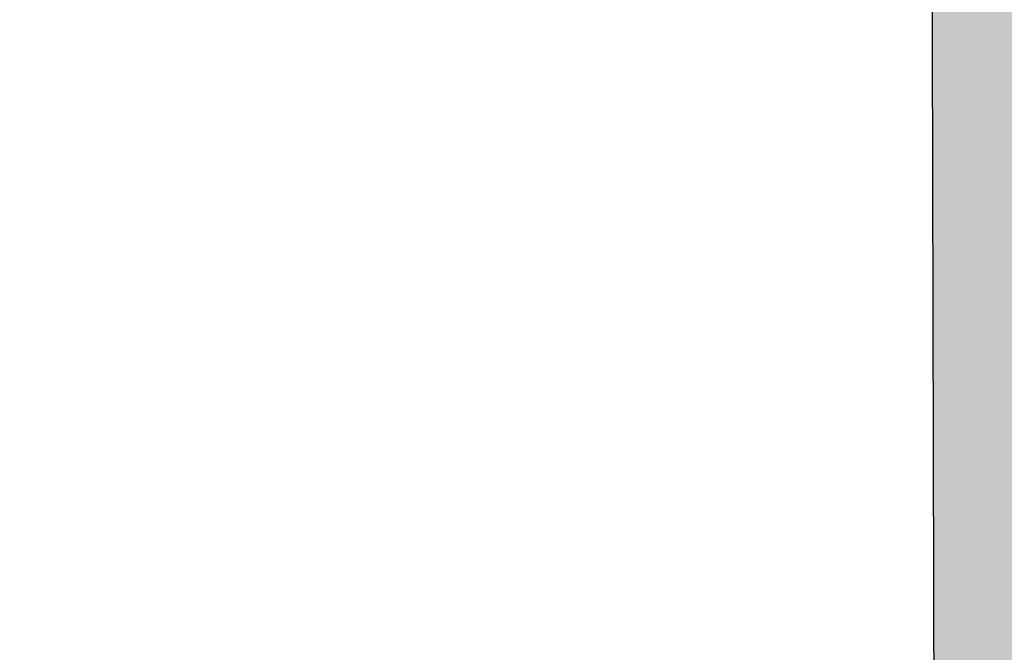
# Model space of a CAD drawing. Extents: x -6068 to 35118, y -17738 to 67348.
# Tile 144 of 243: x 1747 to 1949, y -498 to -369. Entities that reach past the tile are written whole.
import ezdxf

# ---------------------------------------------------------------- set-up
doc = ezdxf.new("R2010")
doc.units = 0
doc.header["$LTSCALE"] = 15
doc.linetypes.add('Continua', pattern=[0])
doc.linetypes.add('Cui_CONTINU', pattern=[0])
doc.layers.add('EDL_RDJ murs & cloisons', color=5, linetype='CONTINUOUS')
doc.layers.add('PIS-fond de plan', color=7, linetype='Cui_CONTINU')
doc.layers.add('Enveloppe - NIVEAUX - Style par défaut', color=7, linetype='Continua', lineweight=0, true_color=0x000000)

# ---------------------------------------------------------------- blocks, each defined once
blk = doc.blocks.new('EDL_RDJ plan_2025 10 17')
at = {"layer": 'EDL_RDJ murs & cloisons', "linetype": 'Continuous', "ltscale": 0.08}
h = blk.add_hatch(color=9, dxfattribs=at)
h.dxf.hatch_style = 1
h.paths.add_polyline_path([(1988.14, -4.4), (1937.19, -4.23), (1937.16, -13.23), (1936.7, -20.6), (1936.71, -28.6), (1938.16, -65.6), (1948.21, -65.58), (1949.38, -540.48), (1705.89, -544.34), (1705.19, -374.7), (1671.73, -374.45), (1671.6, -391.45), (1687.75, -391.57), (1688.36, -537.96), (1656.74, -537.98), (1656.78, -616.98), (1824.38, -616.39), (2011.85, -615.3), (2011.16, -534.6), (1975.37, -534.9), (1974.23, -72.29), (1979.03, -72.59), (1978.84, -36.59), (1981.8, -27.57), (1988.11, -13.4), (1988.14, -4.4)])
blk.add_lwpolyline([(1988.14, -4.4), (1937.19, -4.23), (1937.16, -13.23), (1936.7, -20.6), (1936.71, -28.6), (1938.16, -65.6), (1948.21, -65.58), (1949.38, -540.48), (1705.89, -544.34), (1705.19, -374.7), (1671.73, -374.45), (1671.6, -391.45), (1687.75, -391.57), (1688.36, -537.96), (1656.74, -537.98), (1656.78, -616.98), (1824.38, -616.39), (2011.85, -615.3)], dxfattribs=at)
at = {"layer": 'Enveloppe - NIVEAUX - Style par défaut', "color": 18, "linetype": 'Continua', "lineweight": 20, "ltscale": 0.1, "true_color": 0x000000}
blk.add_line((1948.21, -65.58), (1949.38, -540.48), dxfattribs=at)

msp = doc.modelspace()

# ---------------------------------------------------------------- block references
at = {"layer": 'PIS-fond de plan'}
msp.add_blockref('EDL_RDJ plan_2025 10 17', (-14.33, 0), dxfattribs=at)

doc.saveas('drawing.dxf')
